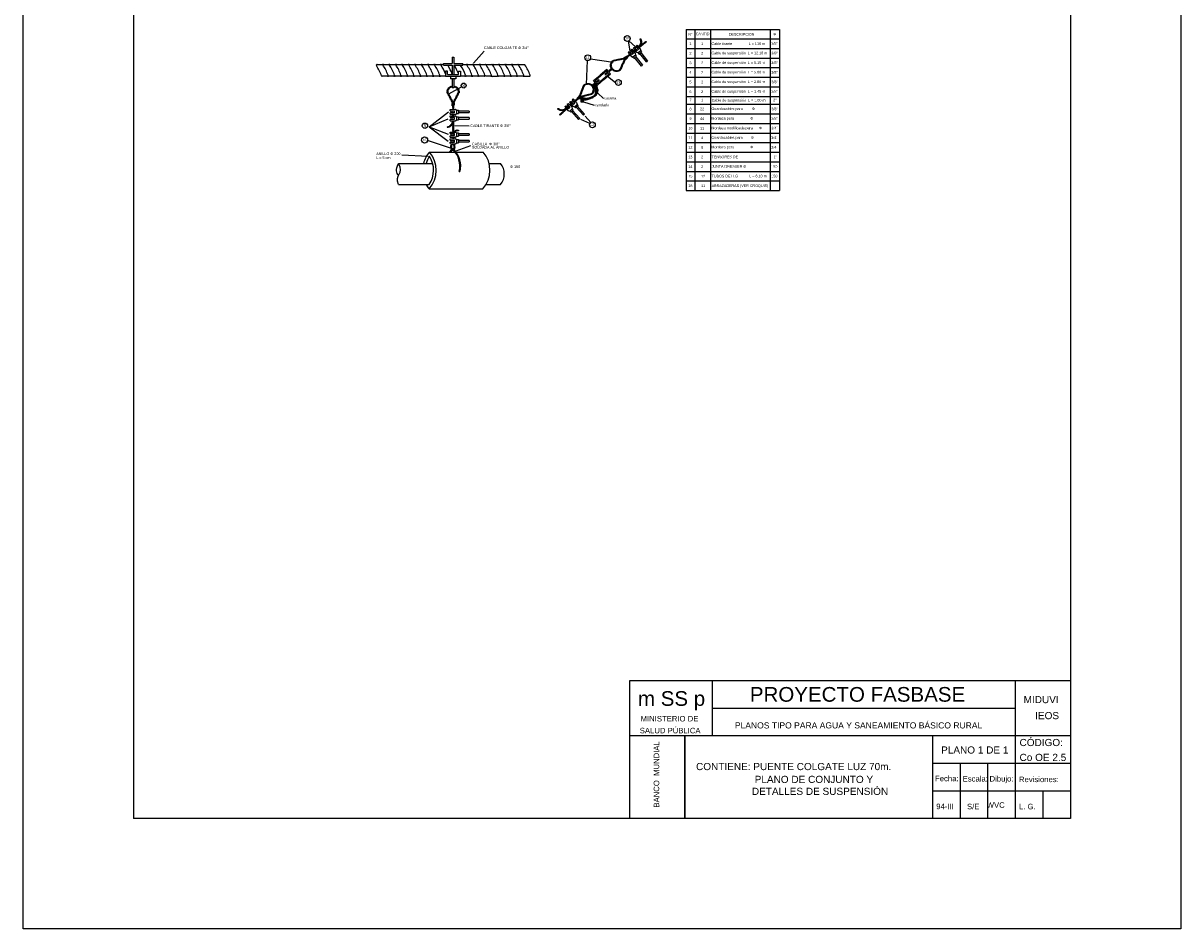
# Model space of a CAD drawing. Header units: metres. Extents: x 2644 to 4131, y 3282 to 4383.
# Tile 39 of 53: x 3071 to 3092, y 4353 to 4370. Entities that reach past the tile are written whole.
import ezdxf
from ezdxf.enums import TextEntityAlignment as Align

# ---------------------------------------------------------------- set-up
doc = ezdxf.new("R2010")
doc.units = ezdxf.units.M
doc.layers.add('Dibujo', color=7, linetype='Continuous')
doc.styles.add('Annotative', font='arial.ttf')
doc.styles.get("Standard").update_dxf_attribs({"font": 'arial.ttf'})

msp = doc.modelspace()

# ---------------------------------------------------------------- linework, layer by layer
for p, q in [((3083.035, 4369.583), (3084.732, 4369.583)), ((3083.035, 4369.583), (3083.035, 4366.659)), ((3083.195, 4369.583), (3083.195, 4366.659)), ((3083.48, 4369.583), (3083.48, 4366.659)), ((3084.563, 4369.583), (3084.563, 4366.659)), ((3084.732, 4369.583), (3084.732, 4366.659)), ((3082.02, 4369.193), (3081.993, 4369.371)), ((3081.996, 4369.373), (3082.117, 4369.266)), ((3082.133, 4369.263), (3082.113, 4369.247)), ((3082.147, 4369.296), (3082.128, 4369.281)), ((3082.128, 4369.281), (3082.173, 4369.221)), ((3082.133, 4369.263), (3082.169, 4369.218)), ((3082.147, 4369.296), (3082.205, 4369.227)), ((3083.035, 4369.411), (3084.732, 4369.411)), ((3078.795, 4369.076), (3078.795, 4368.961)), ((3078.795, 4369.076), (3078.823, 4369.076)), ((3078.823, 4369.076), (3078.823, 4368.961)), ((3079.18, 4368.972), (3079.371, 4369.189)), ((3081.3, 4369.05), (3081.715, 4368.99)), ((3082.004, 4369.182), (3081.985, 4369.166)), ((3081.985, 4369.166), (3082.04, 4369.095)), ((3082.004, 4369.182), (3082.053, 4369.125)), ((3082.04, 4369.189), (3082.02, 4369.172)), ((3082.056, 4369.127), (3082.02, 4369.172)), ((3082.054, 4369.222), (3082.035, 4369.206)), ((3082.035, 4369.206), (3082.08, 4369.146)), ((3082.04, 4369.189), (3082.076, 4369.143)), ((3082.04, 4369.095), (3082.072, 4369.081)), ((3082.08, 4369.146), (3082.053, 4369.125)), ((3082.054, 4369.222), (3082.112, 4369.153)), ((3082.119, 4369.118), (3082.072, 4369.081)), ((3082.072, 4369.081), (3082.088, 4369.061)), ((3082.097, 4369.256), (3082.078, 4369.241)), ((3082.078, 4369.241), (3082.133, 4369.169)), ((3082.088, 4369.061), (3082.135, 4369.098)), ((3082.097, 4369.256), (3082.146, 4369.199)), ((3082.224, 4368.918), (3082.101, 4369.071)), ((3082.112, 4369.153), (3082.119, 4369.118)), ((3082.149, 4369.202), (3082.113, 4369.247)), ((3082.119, 4369.118), (3082.135, 4369.098)), ((3082.122, 4369.087), (3082.244, 4368.935)), ((3082.133, 4369.169), (3082.165, 4369.155)), ((3082.173, 4369.221), (3082.146, 4369.199)), ((3082.212, 4369.193), (3082.165, 4369.155)), ((3082.165, 4369.155), (3082.181, 4369.135)), ((3082.181, 4369.135), (3082.228, 4369.173)), ((3082.317, 4368.993), (3082.194, 4369.146)), ((3082.205, 4369.227), (3082.212, 4369.193)), ((3082.212, 4369.193), (3082.228, 4369.173)), ((3082.214, 4369.162), (3082.337, 4369.009)), ((3083.035, 4369.237), (3084.732, 4369.237)), ((3083.035, 4369.063), (3084.732, 4369.063)), ((3078.633, 4368.961), (3078.795, 4368.961)), ((3078.633, 4368.931), (3078.633, 4368.961)), ((3078.633, 4368.931), (3078.795, 4368.931)), ((3078.795, 4368.931), (3078.795, 4368.767)), ((3078.823, 4368.961), (3078.984, 4368.961)), ((3078.823, 4368.931), (3078.823, 4368.767)), ((3078.823, 4368.931), (3078.984, 4368.931)), ((3078.984, 4368.931), (3078.984, 4368.961)), ((3081.228, 4368.582), (3081.245, 4369.017)), ((3081.625, 4368.82), (3081.686, 4368.872)), ((3081.686, 4368.872), (3081.635, 4368.828)), ((3081.635, 4368.809), (3081.695, 4368.861)), ((3081.691, 4368.857), (3081.644, 4368.817)), ((3082.224, 4368.918), (3082.244, 4368.935)), ((3082.317, 4368.993), (3082.337, 4369.009)), ((3083.035, 4368.889), (3084.732, 4368.889)), ((3078.709, 4368.822), (3078.674, 4368.822)), ((3078.674, 4368.822), (3078.674, 4368.728)), ((3078.944, 4368.728), (3078.674, 4368.728)), ((3078.709, 4368.767), (3078.709, 4368.822)), ((3078.709, 4368.767), (3078.909, 4368.767)), ((3078.76, 4368.728), (3078.76, 4368.684)), ((3078.858, 4368.684), (3078.76, 4368.684)), ((3078.795, 4368.767), (3078.823, 4368.767)), ((3078.795, 4368.684), (3078.795, 4368.52)), ((3078.823, 4368.684), (3078.823, 4368.52)), ((3078.858, 4368.728), (3078.858, 4368.684)), ((3078.909, 4368.767), (3078.909, 4368.822)), ((3078.909, 4368.822), (3078.944, 4368.822)), ((3078.944, 4368.822), (3078.944, 4368.728)), ((3081.402, 4368.631), (3081.45, 4368.672)), ((3081.412, 4368.619), (3081.46, 4368.66)), ((3081.45, 4368.672), (3081.46, 4368.66)), ((3081.611, 4368.808), (3081.563, 4368.767)), ((3081.563, 4368.767), (3081.573, 4368.756)), ((3081.621, 4368.797), (3081.573, 4368.756)), ((3081.754, 4368.614), (3081.609, 4368.726)), ((3083.035, 4368.715), (3084.732, 4368.715)), ((3078.731, 4368.412), (3078.963, 4368.541)), ((3078.823, 4368.52), (3078.795, 4368.52)), ((3081.388, 4368.619), (3081.327, 4368.567)), ((3081.327, 4368.567), (3081.379, 4368.611)), ((3081.398, 4368.608), (3081.337, 4368.556)), ((3081.341, 4368.56), (3081.388, 4368.6)), ((3081.535, 4368.328), (3081.432, 4368.424)), ((3083.035, 4368.54), (3084.732, 4368.54)), ((3080.881, 4368.224), (3080.9, 4368.241)), ((3080.881, 4368.224), (3080.929, 4368.166)), ((3080.9, 4368.241), (3080.961, 4368.175)), ((3080.922, 4368.261), (3080.941, 4368.277)), ((3080.922, 4368.261), (3080.981, 4368.192)), ((3080.941, 4368.277), (3080.993, 4368.223)), ((3080.957, 4368.269), (3080.977, 4368.287)), ((3080.957, 4368.269), (3080.996, 4368.226)), ((3080.97, 4368.304), (3080.988, 4368.32)), ((3080.97, 4368.304), (3081.018, 4368.246)), ((3081.015, 4368.244), (3080.977, 4368.287)), ((3080.988, 4368.32), (3081.05, 4368.254)), ((3080.993, 4368.223), (3081.018, 4368.246)), ((3081.014, 4368.18), (3081.059, 4368.22)), ((3081.05, 4368.254), (3081.059, 4368.22)), ((3081.059, 4368.22), (3081.076, 4368.201)), ((3081.13, 4368.261), (3081.13, 4368.303)), ((3081.13, 4368.29), (3081.167, 4368.29)), ((3081.167, 4368.261), (3081.13, 4368.261)), ((3081.167, 4368.303), (3081.167, 4368.261)), ((3081.371, 4368.202), (3081.179, 4368.265)), ((3083.035, 4368.366), (3084.732, 4368.366)), ((3083.035, 4368.225), (3084.732, 4368.225)), ((3078.372, 4367.816), (3078.728, 4368.086)), ((3078.758, 4368.132), (3078.848, 4368.134)), ((3078.758, 4368.107), (3078.758, 4368.132)), ((3078.758, 4368.107), (3078.833, 4368.105)), ((3078.758, 4368.068), (3078.833, 4368.071)), ((3078.758, 4368.043), (3078.758, 4368.068)), ((3078.758, 4368.043), (3078.848, 4368.041)), ((3078.758, 4368.013), (3078.848, 4368.015)), ((3078.758, 4367.988), (3078.758, 4368.013)), ((3078.833, 4368.101), (3078.775, 4368.101)), ((3078.775, 4368.075), (3078.775, 4368.101)), ((3078.775, 4368.075), (3078.833, 4368.075)), ((3078.833, 4368.071), (3078.833, 4368.105)), ((3078.848, 4368.134), (3078.879, 4368.118)), ((3078.848, 4368.041), (3078.879, 4368.058)), ((3078.848, 4368.015), (3078.879, 4367.999)), ((3078.879, 4368.058), (3078.879, 4368.118)), ((3078.879, 4368.118), (3078.905, 4368.118)), ((3078.879, 4368.058), (3078.905, 4368.058)), ((3078.905, 4368.118), (3078.905, 4368.058)), ((3079.1, 4368.101), (3078.905, 4368.101)), ((3078.905, 4368.075), (3079.1, 4368.075)), ((3079.1, 4368.101), (3079.1, 4368.075)), ((3080.833, 4368.181), (3080.852, 4368.198)), ((3080.833, 4368.181), (3080.892, 4368.113)), ((3080.852, 4368.198), (3080.904, 4368.144)), ((3080.869, 4368.19), (3080.888, 4368.207)), ((3080.869, 4368.19), (3080.907, 4368.147)), ((3080.927, 4368.164), (3080.888, 4368.207)), ((3080.892, 4368.113), (3080.925, 4368.101)), ((3080.904, 4368.144), (3080.929, 4368.166)), ((3080.925, 4368.101), (3080.97, 4368.141)), ((3080.925, 4368.101), (3080.942, 4368.081)), ((3080.987, 4368.122), (3080.942, 4368.081)), ((3080.955, 4368.093), (3081.086, 4367.947)), ((3080.961, 4368.175), (3080.97, 4368.141)), ((3080.97, 4368.141), (3080.987, 4368.122)), ((3081.106, 4367.965), (3080.975, 4368.11)), ((3080.981, 4368.192), (3081.014, 4368.18)), ((3081.014, 4368.18), (3081.031, 4368.161)), ((3081.076, 4368.201), (3081.031, 4368.161)), ((3081.044, 4368.173), (3081.175, 4368.027)), ((3081.194, 4368.044), (3081.063, 4368.19)), ((3081.194, 4368.044), (3081.175, 4368.027)), ((3081.205, 4368.007), (3081.306, 4367.894)), ((3083.035, 4368.051), (3084.732, 4368.051)), ((3078.372, 4367.816), (3078.721, 4367.961)), ((3078.372, 4367.816), (3078.722, 4367.557)), ((3078.372, 4367.816), (3078.719, 4367.684)), ((3078.758, 4367.988), (3078.833, 4367.986)), ((3078.758, 4367.949), (3078.833, 4367.952)), ((3078.758, 4367.924), (3078.758, 4367.949)), ((3078.758, 4367.924), (3078.848, 4367.922)), ((3078.833, 4367.982), (3078.775, 4367.982)), ((3078.775, 4367.956), (3078.775, 4367.982)), ((3078.775, 4367.956), (3078.833, 4367.956)), ((3078.833, 4367.952), (3078.833, 4367.986)), ((3079.101, 4367.83), (3078.839, 4367.833)), ((3078.848, 4367.922), (3078.879, 4367.939)), ((3078.879, 4367.939), (3078.879, 4367.999)), ((3078.879, 4367.999), (3078.905, 4367.999)), ((3078.879, 4367.939), (3078.905, 4367.939)), ((3078.905, 4367.999), (3078.905, 4367.939)), ((3079.1, 4367.982), (3078.905, 4367.982)), ((3078.905, 4367.956), (3079.1, 4367.956)), ((3079.1, 4367.982), (3079.1, 4367.956)), ((3081.106, 4367.965), (3081.086, 4367.947)), ((3081.291, 4367.878), (3081.128, 4367.945)), ((3083.035, 4367.877), (3084.732, 4367.877)), ((3078.758, 4367.718), (3078.848, 4367.72)), ((3078.758, 4367.694), (3078.758, 4367.718)), ((3078.758, 4367.694), (3078.833, 4367.691)), ((3078.758, 4367.654), (3078.833, 4367.657)), ((3078.758, 4367.63), (3078.758, 4367.654)), ((3078.758, 4367.63), (3078.848, 4367.628)), ((3078.758, 4367.599), (3078.848, 4367.601)), ((3078.758, 4367.574), (3078.758, 4367.599)), ((3078.833, 4367.687), (3078.775, 4367.687)), ((3078.775, 4367.661), (3078.775, 4367.687)), ((3078.775, 4367.661), (3078.833, 4367.661)), ((3078.833, 4367.657), (3078.833, 4367.691)), ((3078.848, 4367.72), (3078.879, 4367.704)), ((3078.848, 4367.628), (3078.879, 4367.644)), ((3078.848, 4367.601), (3078.879, 4367.585)), ((3078.879, 4367.644), (3078.879, 4367.704)), ((3078.879, 4367.704), (3078.905, 4367.704)), ((3078.879, 4367.644), (3078.905, 4367.644)), ((3078.879, 4367.525), (3078.879, 4367.585)), ((3078.879, 4367.585), (3078.905, 4367.585)), ((3078.905, 4367.704), (3078.905, 4367.644)), ((3079.1, 4367.687), (3078.905, 4367.687)), ((3078.905, 4367.661), (3079.1, 4367.661)), ((3078.905, 4367.585), (3078.905, 4367.525)), ((3079.1, 4367.687), (3079.1, 4367.661)), ((3083.035, 4367.703), (3084.732, 4367.703)), ((3078.759, 4367.426), (3078.347, 4367.57)), ((3078.758, 4367.574), (3078.833, 4367.572)), ((3078.758, 4367.535), (3078.833, 4367.538)), ((3078.758, 4367.511), (3078.758, 4367.535)), ((3078.758, 4367.511), (3078.848, 4367.508)), ((3078.833, 4367.568), (3078.775, 4367.568)), ((3078.775, 4367.542), (3078.775, 4367.568)), ((3078.775, 4367.542), (3078.833, 4367.542)), ((3078.833, 4367.538), (3078.833, 4367.572)), ((3078.848, 4367.508), (3078.879, 4367.525)), ((3078.862, 4367.379), (3079.13, 4367.474)), ((3078.879, 4367.525), (3078.905, 4367.525)), ((3079.1, 4367.568), (3078.905, 4367.568)), ((3078.905, 4367.542), (3079.1, 4367.542)), ((3079.1, 4367.568), (3079.1, 4367.542)), ((3083.035, 4367.529), (3084.732, 4367.529)), ((3077.878, 4367.306), (3078.356, 4367.283)), ((3078.38, 4367.357), (3079.355, 4367.357)), ((3083.035, 4367.355), (3084.732, 4367.355)), ((3083.035, 4367.355), (3084.732, 4367.355)), ((3083.035, 4367.181), (3084.732, 4367.181)), ((3083.035, 4367.181), (3084.732, 4367.181)), ((3077.818, 4367.15), (3078.438, 4367.15)), ((3078.919, 4367.004), (3078.934, 4367.004)), ((3079.462, 4367.15), (3079.671, 4367.15)), ((3083.035, 4367.007), (3084.732, 4367.007)), ((3083.035, 4367.007), (3084.732, 4367.007)), ((3077.818, 4366.767), (3078.375, 4366.767)), ((3079.406, 4366.767), (3079.671, 4366.767)), ((3083.035, 4366.833), (3084.732, 4366.833)), ((3083.035, 4366.833), (3084.732, 4366.833)), ((3078.374, 4366.689), (3079.349, 4366.689)), ((3083.035, 4366.659), (3084.732, 4366.659)), ((3083.035, 4366.659), (3084.732, 4366.659))]:
    msp.add_line(p, q)
for points in [[(3077.429, 4368.946), (3077.523, 4368.946)], [(3077.547, 4368.948), (3077.641, 4368.948)], [(3077.663, 4368.946), (3077.757, 4368.946)], [(3077.78, 4368.946), (3077.874, 4368.946)], [(3077.898, 4368.946), (3077.992, 4368.946)], [(3078.015, 4368.945), (3078.109, 4368.945)], [(3078.133, 4368.948), (3078.227, 4368.948)], [(3078.249, 4368.946), (3078.343, 4368.946)], [(3078.366, 4368.946), (3078.46, 4368.946)], [(3078.483, 4368.946), (3078.577, 4368.946)], [(3078.6, 4368.945), (3078.633, 4368.945)], [(3078.984, 4368.946), (3079.046, 4368.946)], [(3079.069, 4368.946), (3079.163, 4368.946)], [(3079.186, 4368.945), (3079.28, 4368.945)], [(3079.303, 4368.945), (3079.397, 4368.945)], [(3079.42, 4368.944), (3079.514, 4368.944)], [(3079.538, 4368.947), (3079.632, 4368.947)], [(3079.655, 4368.945), (3079.749, 4368.945)], [(3079.772, 4368.945), (3079.866, 4368.945)], [(3079.889, 4368.945), (3079.983, 4368.945)], [(3080.006, 4368.944), (3080.1, 4368.944)], [(3081.625, 4368.82), (3081.595, 4368.856), (3081.477, 4368.755)], [(3077.617, 4368.733), (3077.523, 4368.733)], [(3077.736, 4368.735), (3077.642, 4368.735)], [(3077.852, 4368.733), (3077.758, 4368.733)], [(3077.969, 4368.733), (3077.875, 4368.733)], [(3078.086, 4368.733), (3077.992, 4368.733)], [(3078.203, 4368.732), (3078.109, 4368.732)], [(3078.321, 4368.735), (3078.227, 4368.735)], [(3078.438, 4368.733), (3078.344, 4368.733)], [(3078.555, 4368.733), (3078.461, 4368.733)], [(3078.672, 4368.733), (3078.578, 4368.733)], [(3079.024, 4368.733), (3078.944, 4368.733)], [(3079.141, 4368.733), (3079.047, 4368.733)], [(3079.258, 4368.733), (3079.164, 4368.733)], [(3079.375, 4368.732), (3079.281, 4368.732)], [(3079.492, 4368.732), (3079.398, 4368.732)], [(3079.609, 4368.731), (3079.515, 4368.731)], [(3079.727, 4368.734), (3079.633, 4368.734)], [(3079.844, 4368.732), (3079.75, 4368.732)], [(3079.961, 4368.732), (3079.867, 4368.732)], [(3080.078, 4368.732), (3079.984, 4368.732)], [(3080.195, 4368.731), (3080.101, 4368.731)], [(3081.388, 4368.619), (3081.358, 4368.655), (3081.477, 4368.755)], [(3081.402, 4368.631), (3081.384, 4368.652), (3081.488, 4368.741)], [(3081.546, 4368.673), (3081.428, 4368.572), (3081.398, 4368.608)], [(3081.534, 4368.687), (3081.43, 4368.598), (3081.412, 4368.619)], [(3081.611, 4368.808), (3081.593, 4368.83), (3081.488, 4368.741)], [(3081.534, 4368.687), (3081.639, 4368.776), (3081.621, 4368.797)], [(3081.546, 4368.673), (3081.665, 4368.774), (3081.635, 4368.809)]]:
    msp.add_lwpolyline(points)
for centre, radius in [((3081.969, 4369.417), 0.0526), ((3082.198, 4369.271), 0.00851), ((3082.208, 4369.404), 0.00851), ((3082.209, 4369.306), 0.00851), ((3082.212, 4369.282), 0.00851), ((3082.214, 4369.388), 0.00851), ((3082.215, 4369.322), 0.00851), ((3082.219, 4369.338), 0.00851), ((3082.22, 4369.372), 0.00851), ((3082.22, 4369.355), 0.00851), ((3082.225, 4369.293), 0.00851), ((3082.238, 4369.303), 0.00851), ((3082.251, 4369.314), 0.00851), ((3082.265, 4369.325), 0.00851), ((3082.278, 4369.335), 0.00851), ((3082.291, 4369.346), 0.00851), ((3082.305, 4369.357), 0.00851), ((3081.251, 4369.069), 0.0526), ((3081.866, 4369.044), 0.00851), ((3081.882, 4369.048), 0.00851), ((3081.899, 4369.051), 0.00851), ((3081.913, 4369.06), 0.00851), ((3081.927, 4369.07), 0.00851), ((3081.942, 4369.079), 0.00851), ((3081.943, 4369.051), 0.00851), ((3081.955, 4369.063), 0.00851), ((3081.956, 4369.089), 0.00851), ((3081.967, 4369.074), 0.00851), ((3081.973, 4369.09), 0.00851), ((3081.986, 4369.101), 0.00851), ((3081.999, 4369.112), 0.00851), ((3081.67, 4368.929), 0.00851), ((3081.671, 4368.946), 0.00851), ((3081.671, 4368.912), 0.00851), ((3081.675, 4368.962), 0.00851), ((3081.676, 4368.895), 0.00851), ((3081.681, 4368.978), 0.00851), ((3081.683, 4368.88), 0.00851), ((3081.69, 4368.992), 0.00851), ((3081.692, 4368.866), 0.00851), ((3081.692, 4368.866), 0.00851), ((3081.701, 4369.005), 0.00851), ((3081.704, 4368.853), 0.00851), ((3081.716, 4369.014), 0.00851), ((3081.718, 4368.843), 0.00851), ((3081.732, 4369.018), 0.00851), ((3081.733, 4368.835), 0.00851), ((3081.749, 4369.021), 0.00851), ((3081.766, 4369.024), 0.00851), ((3081.782, 4369.028), 0.00851), ((3081.799, 4369.031), 0.00851), ((3081.816, 4369.034), 0.00851), ((3081.816, 4368.836), 0.00851), ((3081.831, 4368.844), 0.00851), ((3081.832, 4369.038), 0.00851), ((3081.842, 4368.856), 0.00851), ((3081.849, 4369.041), 0.00851), ((3081.849, 4368.872), 0.00851), ((3081.856, 4368.887), 0.00851), ((3081.863, 4368.903), 0.00851), ((3081.87, 4368.918), 0.00851), ((3081.877, 4368.934), 0.00851), ((3081.884, 4368.949), 0.00851), ((3081.891, 4368.965), 0.00851), ((3081.898, 4368.981), 0.00851), ((3081.904, 4368.996), 0.00851), ((3081.911, 4369.012), 0.00851), ((3081.918, 4369.027), 0.00851), ((3081.93, 4369.039), 0.00851), ((3081.749, 4368.83), 0.00851), ((3081.807, 4368.619), 0.0526), ((3081.766, 4368.827), 0.00851), ((3081.783, 4368.827), 0.00851), ((3081.8, 4368.83), 0.00851), ((3078.706, 4368.455), 0.00851), ((3078.708, 4368.438), 0.00851), ((3078.709, 4368.471), 0.00851), ((3078.714, 4368.487), 0.00851), ((3078.716, 4368.423), 0.00851), ((3078.723, 4368.502), 0.00851), ((3078.733, 4368.516), 0.00851), ((3078.746, 4368.527), 0.00851), ((3078.76, 4368.536), 0.00851), ((3078.776, 4368.543), 0.00851), ((3078.843, 4368.543), 0.00851), ((3078.858, 4368.536), 0.00851), ((3078.872, 4368.527), 0.00851), ((3078.885, 4368.516), 0.00851), ((3078.895, 4368.502), 0.00851), ((3078.903, 4368.423), 0.00851), ((3078.904, 4368.487), 0.00851), ((3078.909, 4368.471), 0.00851), ((3078.91, 4368.438), 0.00851), ((3078.912, 4368.455), 0.00851), ((3079.001, 4368.564), 0.0446), ((3081.128, 4368.418), 0.00851), ((3081.134, 4368.434), 0.00851), ((3081.14, 4368.45), 0.00851), ((3081.146, 4368.466), 0.00851), ((3081.152, 4368.482), 0.00851), ((3081.158, 4368.498), 0.00851), ((3081.164, 4368.513), 0.00851), ((3081.17, 4368.529), 0.00851), ((3081.176, 4368.545), 0.00851), ((3081.182, 4368.561), 0.00851), ((3081.193, 4368.574), 0.00851), ((3081.208, 4368.583), 0.00851), ((3081.224, 4368.589), 0.00851), ((3081.24, 4368.593), 0.00851), ((3081.257, 4368.594), 0.00851), ((3081.274, 4368.593), 0.00851), ((3081.29, 4368.588), 0.00851), ((3081.306, 4368.581), 0.00851), ((3081.32, 4368.572), 0.00851), ((3081.331, 4368.42), 0.00851), ((3081.332, 4368.56), 0.00851), ((3081.332, 4368.56), 0.00851), ((3081.342, 4368.434), 0.00851), ((3081.343, 4368.547), 0.00851), ((3081.35, 4368.449), 0.00851), ((3081.351, 4368.531), 0.00851), ((3081.356, 4368.515), 0.00851), ((3081.356, 4368.465), 0.00851), ((3081.359, 4368.498), 0.00851), ((3081.358, 4368.481), 0.00851), ((3081.378, 4368.567), 0.00851), ((3081.382, 4368.55), 0.00851), ((3081.386, 4368.533), 0.00851), ((3081.39, 4368.517), 0.00851), ((3081.393, 4368.5), 0.00851), ((3081.397, 4368.484), 0.00851), ((3081.397, 4368.416), 0.00851), ((3081.399, 4368.433), 0.00851), ((3081.4, 4368.45), 0.00851), ((3081.401, 4368.467), 0.00851), ((3081.405, 4368.586), 0.00851), ((3081.408, 4368.57), 0.00851), ((3081.412, 4368.553), 0.00851), ((3081.415, 4368.421), 0.00851), ((3081.416, 4368.536), 0.00851), ((3081.419, 4368.52), 0.00851), ((3081.423, 4368.503), 0.00851), ((3081.424, 4368.436), 0.00851), ((3081.425, 4368.453), 0.00851), ((3081.426, 4368.47), 0.00851), ((3081.427, 4368.487), 0.00851), ((3078.723, 4368.407), 0.00851), ((3078.731, 4368.392), 0.00851), ((3078.739, 4368.377), 0.00851), ((3078.747, 4368.362), 0.00851), ((3078.755, 4368.347), 0.00851), ((3078.763, 4368.332), 0.00851), ((3078.77, 4368.317), 0.00851), ((3078.778, 4368.302), 0.00851), ((3078.786, 4368.287), 0.00851), ((3078.794, 4368.272), 0.00851), ((3078.795, 4368.255), 0.00851), ((3078.797, 4368.238), 0.00851), ((3078.798, 4368.221), 0.00851), ((3078.8, 4368.204), 0.00851), ((3078.818, 4368.204), 0.00851), ((3078.82, 4368.221), 0.00851), ((3078.821, 4368.238), 0.00851), ((3078.823, 4368.255), 0.00851), ((3078.824, 4368.272), 0.00851), ((3078.832, 4368.287), 0.00851), ((3078.84, 4368.302), 0.00851), ((3078.848, 4368.317), 0.00851), ((3078.856, 4368.332), 0.00851), ((3078.863, 4368.347), 0.00851), ((3078.871, 4368.362), 0.00851), ((3078.879, 4368.377), 0.00851), ((3078.887, 4368.392), 0.00851), ((3078.895, 4368.407), 0.00851), ((3081.04, 4368.297), 0.00851), ((3081.052, 4368.309), 0.00851), ((3081.065, 4368.32), 0.00851), ((3081.07, 4368.336), 0.00851), ((3081.081, 4368.349), 0.00851), ((3081.082, 4368.323), 0.00851), ((3081.093, 4368.361), 0.00851), ((3081.095, 4368.333), 0.00851), ((3081.104, 4368.374), 0.00851), ((3081.109, 4368.343), 0.00851), ((3081.116, 4368.386), 0.00851), ((3081.118, 4368.329), 0.00851), ((3081.122, 4368.402), 0.00851), ((3081.123, 4368.353), 0.00851), ((3081.133, 4368.321), 0.00851), ((3081.136, 4368.364), 0.00851), ((3081.144, 4368.349), 0.00851), ((3081.149, 4368.313), 0.00851), ((3081.153, 4368.368), 0.00851), ((3081.16, 4368.341), 0.00851), ((3081.165, 4368.31), 0.00851), ((3081.169, 4368.372), 0.00851), ((3081.175, 4368.333), 0.00851), ((3081.182, 4368.307), 0.00851), ((3081.186, 4368.376), 0.00851), ((3081.191, 4368.33), 0.00851), ((3081.199, 4368.305), 0.00851), ((3081.202, 4368.381), 0.00851), ((3081.208, 4368.327), 0.00851), ((3081.216, 4368.307), 0.00851), ((3081.219, 4368.385), 0.00851), ((3081.225, 4368.324), 0.00851), ((3081.232, 4368.311), 0.00851), ((3081.235, 4368.389), 0.00851), ((3081.242, 4368.327), 0.00851), ((3081.249, 4368.316), 0.00851), ((3081.252, 4368.393), 0.00851), ((3081.258, 4368.331), 0.00851), ((3081.265, 4368.32), 0.00851), ((3081.268, 4368.398), 0.00851), ((3081.275, 4368.335), 0.00851), ((3081.281, 4368.326), 0.00851), ((3081.285, 4368.402), 0.00851), ((3081.291, 4368.34), 0.00851), ((3081.297, 4368.332), 0.00851), ((3081.301, 4368.406), 0.00851), ((3081.307, 4368.346), 0.00851), ((3081.313, 4368.338), 0.00851), ((3081.318, 4368.41), 0.00851), ((3081.323, 4368.351), 0.00851), ((3081.329, 4368.343), 0.00851), ((3081.339, 4368.357), 0.00851), ((3081.343, 4368.353), 0.00851), ((3081.355, 4368.363), 0.00851), ((3081.357, 4368.363), 0.00851), ((3081.369, 4368.373), 0.00851), ((3081.371, 4368.372), 0.00851), ((3081.38, 4368.387), 0.00851), ((3081.383, 4368.382), 0.00851), ((3081.389, 4368.401), 0.00851), ((3081.397, 4368.392), 0.00851), ((3081.406, 4368.407), 0.00851), ((3078.809, 4368.189), 0.00851), ((3078.809, 4368.172), 0.00851), ((3078.809, 4368.155), 0.00851), ((3080.717, 4368.139), 0.00851), ((3080.732, 4368.13), 0.00851), ((3080.747, 4368.122), 0.00851), ((3080.749, 4368.036), 0.00851), ((3080.761, 4368.047), 0.00851), ((3080.764, 4368.119), 0.00851), ((3080.774, 4368.059), 0.00851), ((3080.781, 4368.117), 0.00851), ((3080.787, 4368.07), 0.00851), ((3080.798, 4368.118), 0.00851), ((3080.799, 4368.081), 0.00851), ((3080.812, 4368.093), 0.00851), ((3080.814, 4368.122), 0.00851), ((3080.825, 4368.104), 0.00851), ((3080.837, 4368.115), 0.00851), ((3080.85, 4368.127), 0.00851), ((3078.298, 4367.835), 0.0489), ((3078.712, 4367.81), 0.00851), ((3078.728, 4367.815), 0.00851), ((3078.744, 4367.82), 0.00851), ((3078.757, 4367.831), 0.00851), ((3078.77, 4367.842), 0.00851), ((3078.78, 4367.856), 0.00851), ((3078.789, 4367.871), 0.00851), ((3078.809, 4367.9), 0.00851), ((3078.809, 4367.883), 0.00851), ((3078.809, 4367.866), 0.00851), ((3078.809, 4367.849), 0.00851), ((3078.809, 4367.832), 0.00851), ((3078.809, 4367.815), 0.00851), ((3078.809, 4367.798), 0.00851), ((3081.336, 4367.851), 0.0526), ((3078.292, 4367.576), 0.0553), ((3078.809, 4367.781), 0.00851), ((3078.809, 4367.764), 0.00851), ((3078.809, 4367.747), 0.00851), ((3078.809, 4367.73), 0.00851), ((3078.809, 4367.611), 0.00851), ((3078.838, 4367.73), 0.00851), ((3078.852, 4367.739), 0.00851), ((3078.867, 4367.747), 0.00851), ((3078.884, 4367.751), 0.00851), ((3078.9, 4367.748), 0.00851), ((3078.774, 4367.438), 0.00851), ((3078.774, 4367.455), 0.00851), ((3078.776, 4367.472), 0.00851), ((3078.778, 4367.422), 0.00851), ((3078.783, 4367.488), 0.00851), ((3078.795, 4367.5), 0.00851), ((3078.816, 4367.406), 0.00851), ((3078.822, 4367.497), 0.00851), ((3078.829, 4367.417), 0.00851), ((3078.831, 4367.483), 0.00851), ((3078.835, 4367.433), 0.00851), ((3078.836, 4367.467), 0.00851), ((3078.836, 4367.45), 0.00851)]:
    msp.add_circle(centre, radius)
for centre, radius, start, end in [((3082.185, 4369.261), 0.00851, 265.1452, 174.9641), ((3082.193, 4369.276), 0.00851, 26.2782, 254.9797), ((3082.201, 4369.291), 0.00851, 355.0767, 286.1813), ((3082.013, 4369.122), 0.00851, 92.5984, 342.2184), ((3082.039, 4369.144), 0.00851, 107.4541, 139.8661), ((3082.039, 4369.144), 0.00851, 301.4406, 330.009), ((3082.066, 4369.165), 0.00851, 125.3766, 164.7715), ((3082.066, 4369.165), 0.00851, 272.6916, 308.2428), ((3082.092, 4369.186), 0.00851, 265.1452, 174.9641), ((3082.105, 4369.197), 0.00851, 92.5984, 342.2184), ((3082.132, 4369.218), 0.00851, 107.4541, 139.8661), ((3082.132, 4369.218), 0.00851, 301.4406, 330.009), ((3082.159, 4369.239), 0.00851, 125.3766, 164.7715), ((3082.159, 4369.239), 0.00851, 272.6916, 308.2428), ((3077.429, 4368.933), 0.0131, 90, 206.8803), ((3076.703, 4368.447), 0.86, 19.8823, 33.8782), ((3077.523, 4368.933), 0.0131, 26.8803, 90), ((3077.547, 4368.935), 0.0131, 90, 163.79), ((3076.82, 4368.459), 0.86, 19.8823, 33.8782), ((3077.641, 4368.935), 0.0131, 26.8803, 90), ((3077.663, 4368.933), 0.0131, 90, 145.1005), ((3076.938, 4368.461), 0.86, 19.8823, 33.8782), ((3077.757, 4368.933), 0.0131, 26.8803, 90), ((3077.78, 4368.933), 0.0131, 90, 152.2806), ((3077.055, 4368.46), 0.86, 19.8823, 33.8782), ((3077.874, 4368.933), 0.0131, 26.8803, 90), ((3077.898, 4368.933), 0.0131, 90, 152.1168), ((3077.172, 4368.46), 0.86, 19.8823, 33.8782), ((3077.992, 4368.933), 0.0131, 26.8803, 90), ((3078.015, 4368.932), 0.0131, 90, 150.6814), ((3077.289, 4368.459), 0.86, 19.8823, 33.8782), ((3078.109, 4368.932), 0.0131, 26.8803, 90), ((3078.133, 4368.935), 0.0131, 90, 163.79), ((3077.406, 4368.459), 0.86, 19.8823, 33.8782), ((3078.227, 4368.935), 0.0131, 26.8803, 90), ((3078.249, 4368.933), 0.0131, 90, 145.1005), ((3077.524, 4368.461), 0.86, 19.8823, 33.8782), ((3078.343, 4368.933), 0.0131, 26.8803, 90), ((3078.366, 4368.933), 0.0131, 90, 152.2806), ((3077.641, 4368.46), 0.86, 19.8823, 33.8782), ((3078.46, 4368.933), 0.0131, 26.8803, 90), ((3078.483, 4368.933), 0.0131, 90, 152.1168), ((3077.758, 4368.459), 0.86, 19.8823, 33.8782), ((3078.577, 4368.933), 0.0131, 26.8803, 90), ((3078.6, 4368.932), 0.0131, 90, 150.6814), ((3077.875, 4368.459), 0.86, 21.7569, 33.8782), ((3077.992, 4368.459), 0.86, 21.034, 33.2905), ((3078.11, 4368.461), 0.86, 21.8039, 33.1108), ((3078.226, 4368.459), 0.86, 19.8823, 33.2354), ((3079.046, 4368.933), 0.0131, 26.8803, 90), ((3079.069, 4368.933), 0.0131, 90, 152.1168), ((3078.343, 4368.459), 0.86, 19.8823, 33.8782), ((3079.163, 4368.933), 0.0131, 26.8803, 90), ((3079.186, 4368.932), 0.0131, 90, 150.6814), ((3078.461, 4368.459), 0.86, 19.8823, 33.8782), ((3079.28, 4368.932), 0.0131, 26.8803, 90), ((3079.303, 4368.932), 0.0131, 90, 152.1168), ((3078.578, 4368.459), 0.86, 19.8823, 33.8782), ((3079.397, 4368.932), 0.0131, 26.8803, 90), ((3079.42, 4368.931), 0.0131, 90, 150.6814), ((3078.695, 4368.458), 0.86, 19.8823, 33.8782), ((3079.514, 4368.931), 0.0131, 26.8803, 90), ((3079.538, 4368.934), 0.0131, 90, 163.79), ((3078.812, 4368.458), 0.86, 19.8823, 33.8782), ((3079.632, 4368.934), 0.0131, 26.8803, 90), ((3079.655, 4368.932), 0.0131, 90, 145.1005), ((3078.93, 4368.46), 0.86, 19.8823, 33.8782), ((3079.749, 4368.932), 0.0131, 26.8803, 90), ((3079.772, 4368.932), 0.0131, 90, 152.2806), ((3079.046, 4368.459), 0.86, 19.8823, 33.8782), ((3079.866, 4368.932), 0.0131, 26.8803, 90), ((3079.889, 4368.932), 0.0131, 90, 152.1168), ((3079.163, 4368.458), 0.86, 19.8823, 33.8782), ((3079.983, 4368.932), 0.0131, 26.8803, 90), ((3080.006, 4368.931), 0.0131, 90, 150.6814), ((3079.281, 4368.458), 0.86, 19.8823, 33.8782), ((3080.1, 4368.931), 0.0131, 26.8803, 90), ((3079.398, 4368.458), 0.86, 19.8823, 33.8782), ((3077.523, 4368.746), 0.0131, 206.8803, 270), ((3077.617, 4368.746), 0.0131, 270, 26.8803), ((3077.642, 4368.748), 0.0131, 206.8803, 270), ((3077.736, 4368.748), 0.0131, 270, 26.8803), ((3077.758, 4368.746), 0.0131, 206.8803, 270), ((3077.852, 4368.746), 0.0131, 270, 26.8803), ((3077.875, 4368.746), 0.0131, 206.8803, 270), ((3077.969, 4368.746), 0.0131, 270, 26.8803), ((3077.992, 4368.746), 0.0131, 206.8803, 270), ((3078.086, 4368.746), 0.0131, 270, 26.8803), ((3078.109, 4368.745), 0.0131, 206.8803, 270), ((3078.203, 4368.745), 0.0131, 270, 26.8803), ((3078.227, 4368.748), 0.0131, 206.8803, 270), ((3078.321, 4368.748), 0.0131, 270, 26.8803), ((3078.344, 4368.746), 0.0131, 206.8803, 270), ((3078.438, 4368.746), 0.0131, 270, 26.8803), ((3078.461, 4368.746), 0.0131, 206.8803, 270), ((3078.555, 4368.746), 0.0131, 270, 26.8803), ((3078.578, 4368.746), 0.0131, 206.8803, 270), ((3079.024, 4368.746), 0.0131, 270, 26.8803), ((3079.047, 4368.746), 0.0131, 206.8803, 270), ((3079.141, 4368.746), 0.0131, 270, 26.8803), ((3079.164, 4368.746), 0.0131, 206.8803, 270), ((3079.258, 4368.746), 0.0131, 270, 26.8803), ((3079.281, 4368.745), 0.0131, 206.8803, 270), ((3079.375, 4368.745), 0.0131, 270, 26.8803), ((3079.492, 4368.745), 0.0131, 270, 26.8803), ((3079.515, 4368.744), 0.0131, 206.8803, 270), ((3079.609, 4368.744), 0.0131, 270, 26.8803), ((3079.633, 4368.747), 0.0131, 206.8803, 270), ((3079.727, 4368.747), 0.0131, 270, 26.8803), ((3079.75, 4368.745), 0.0131, 206.8803, 270), ((3079.844, 4368.745), 0.0131, 270, 26.8803), ((3079.867, 4368.745), 0.0131, 206.8803, 270), ((3079.961, 4368.745), 0.0131, 270, 26.8803), ((3079.984, 4368.745), 0.0131, 206.8803, 270), ((3080.078, 4368.745), 0.0131, 270, 26.8803), ((3080.101, 4368.744), 0.0131, 206.8803, 270), ((3080.195, 4368.744), 0.0131, 270, 26.8803), ((3078.792, 4368.547), 0.00851, 72.5755, 287.4245), ((3078.826, 4368.547), 0.00851, 245.5615, 114.4385), ((3081.375, 4368.583), 0.00851, 176.5789, 316.5629), ((3081.401, 4368.603), 0.00851, 176.5789, 316.5629), ((3080.939, 4368.206), 0.00851, 278.4355, 168.0555), ((3080.951, 4368.218), 0.00851, 85.6898, 355.5087), ((3080.976, 4368.24), 0.00851, 95.8825, 135.2773), ((3080.976, 4368.24), 0.00851, 312.4111, 347.9623), ((3081.002, 4368.263), 0.00851, 120.7878, 153.1998), ((3081.002, 4368.263), 0.00851, 290.6449, 319.2133), ((3081.027, 4368.286), 0.00851, 278.4355, 168.0555), ((3081.149, 4368.303), 0.0185, 0, 180), ((3078.809, 4368.138), 0.00851, 326.5132, 216.1331), ((3078.809, 4368.104), 0.00851, 168.8654, 201.2774), ((3078.809, 4368.07), 0.00851, 143.9601, 183.3549), ((3078.809, 4368.036), 0.00851, 133.7674, 43.5864), ((3078.809, 4368.019), 0.00851, 326.5132, 216.1331), ((3078.809, 4368.07), 0.00851, 0.4887, 36.0399), ((3078.809, 4368.104), 0.00851, 338.7226, 7.291), ((3080.83, 4368.128), 0.00851, 334.4726, 265.5772), ((3080.846, 4368.133), 0.00851, 5.6742, 234.3757), ((3080.863, 4368.138), 0.00851, 85.6898, 355.5087), ((3080.888, 4368.161), 0.00851, 95.8825, 135.2773), ((3080.888, 4368.161), 0.00851, 312.4111, 347.9623), ((3080.913, 4368.184), 0.00851, 120.7878, 153.1998), ((3080.913, 4368.184), 0.00851, 290.6449, 319.2133), ((3078.795, 4367.886), 0.00851, 22.5503, 313.6548), ((3078.802, 4367.902), 0.00851, 53.7518, 282.4533), ((3078.809, 4367.985), 0.00851, 168.8654, 201.2774), ((3078.809, 4367.951), 0.00851, 143.9601, 183.3549), ((3078.809, 4367.917), 0.00851, 133.7674, 43.5864), ((3078.809, 4367.951), 0.00851, 0.4887, 36.0399), ((3078.809, 4367.985), 0.00851, 338.7226, 7.291), ((3078.809, 4367.662), 0.00851, 184.0364, 225.03), ((3078.809, 4367.662), 0.00851, 184.0364, 225.03), ((3078.809, 4367.628), 0.00851, 175.9586, 1.3951), ((3078.809, 4367.696), 0.00851, 207.9636, 328.1927), ((3078.809, 4367.713), 0.00851, 51.6812, 130.9651), ((3078.809, 4367.594), 0.00851, 51.6812, 130.9651), ((3078.809, 4367.679), 0.00851, 78.063, 101.937), ((3078.809, 4367.662), 0.00851, 318.8136, 355.9636), ((3078.809, 4367.662), 0.00851, 318.8136, 355.9636), ((3078.825, 4367.718), 0.00851, 12.597, 170.0493), ((3078.786, 4367.407), 0.00851, 49.5926, 218.1059), ((3078.801, 4367.398), 0.00851, 178.7512, 90.3925), ((3078.809, 4367.543), 0.00851, 184.0364, 225.03), ((3078.809, 4367.509), 0.00851, 175.9586, 1.3951), ((3078.809, 4367.577), 0.00851, 207.9636, 328.1927), ((3078.809, 4367.543), 0.00851, 318.8136, 355.9636), ((3078.76, 4367.02), 0.508, 138.3354, 165.083), ((3078.76, 4367.02), 0.461, 145.6594, 163.5015), ((3077.994, 4367.027), 0.508, 318.3354, 40.6212), ((3077.994, 4367.027), 0.461, 325.6594, 33.2971), ((3078.97, 4367.027), 0.508, 318.3354, 40.6212), ((3079.426, 4366.959), 0.311, 321.9254, 38.0746), ((3078.76, 4367.02), 0.508, 209.8425, 220.6212)]:
    msp.add_arc(centre, radius, start, end)
at = {"linetype": 'Continuous', "ltscale": 0.0001}
for centre, radius, start, end in [((3079.074, 4367.107), 0.417, 131.0326, 143.09), ((3079.088, 4367.107), 0.415, 133.7544, 142.871), ((3078.53, 4367.105), 0.417, 47.6123, 49.4353), ((3078.516, 4367.104), 0.415, 346.029, 45.0691), ((3078.53, 4367.105), 0.417, 345.9698, 45.2952)]:
    msp.add_arc(centre, radius, start, end, dxfattribs=at)
for points in [[(3077.818, 4366.767), (3077.743, 4366.953), (3077.93, 4366.953), (3077.818, 4367.15)], [(3077.818, 4366.926), (3077.791, 4366.985), (3077.75, 4367.032), (3077.818, 4367.15)]]:
    msp.add_open_spline(points, degree=3)
at = {"layer": 'Dibujo', "color": 0, "linetype": 'ByBlock'}
for p, q in [((3071.01, 4353.265), (3071.01, 4382.965)), ((3092.01, 4382.965), (3092.01, 4353.265)), ((3073.01, 4380.965), (3073.01, 4355.265)), ((3090.01, 4380.965), (3090.01, 4355.265)), ((3082.01, 4357.765), (3082.01, 4355.265)), ((3090.01, 4357.765), (3082.01, 4357.765)), ((3083.51, 4357.765), (3083.51, 4356.765)), ((3089.01, 4355.265), (3089.01, 4357.765)), ((3089.01, 4357.265), (3083.51, 4357.265)), ((3090.01, 4356.765), (3082.01, 4356.765)), ((3083.01, 4356.765), (3083.01, 4355.265)), ((3083.01, 4355.265), (3083.01, 4356.765)), ((3087.51, 4355.265), (3087.51, 4356.765)), ((3090.01, 4356.265), (3087.51, 4356.265)), ((3088.01, 4355.265), (3088.01, 4356.265)), ((3088.51, 4355.265), (3088.51, 4356.265)), ((3090.01, 4355.765), (3087.51, 4355.765)), ((3089.51, 4355.265), (3089.51, 4355.765)), ((3090.01, 4355.265), (3073.01, 4355.265)), ((3092.01, 4353.265), (3071.01, 4353.265))]:
    msp.add_line(p, q, dxfattribs=at)

# ---------------------------------------------------------------- texts
for s, height, p in [('N°', 0.0477, (3083.076, 4369.469)), ('CANTID', 0.0477, (3083.211, 4369.477)), ('DESCRIPCION', 0.04772, (3083.81, 4369.469)), ('Φ ', 0.0477, (3084.619, 4369.472)), ('CABLE COLGANTE Φ 3/4"', 0.04772, (3079.367, 4369.225)), ('12', 0.0445, (3081.93, 4369.4)), ('1', 0.0477, (3083.095, 4369.3)), ('1', 0.0477, (3083.308, 4369.3)), ('Cable tirante                L = 116 m', 0.04772, (3083.496, 4369.299)), ('3/8"', 0.0477, (3084.581, 4369.302)), ('11', 0.0445, (3081.213, 4369.052)), ('2', 0.0477, (3083.096, 4369.126)), ('2', 0.0477, (3083.309, 4369.126)), ('Cable de suspensión  L = 12.18 m', 0.04772, (3083.496, 4369.131)), ('3/8"', 0.0477, (3084.581, 4369.128)), ('3', 0.0477, (3083.096, 4368.952)), ('2', 0.0477, (3083.309, 4368.952)), ('Cable de suspensión  L = 8.15 m', 0.04772, (3083.496, 4368.957)), ('3/8"', 0.0477, (3084.581, 4368.954)), ('13', 0.0445, (3081.769, 4368.601)), ('4', 0.0477, (3083.096, 4368.778)), ('5', 0.0477, (3083.096, 4368.604)), ('2', 0.0477, (3083.309, 4368.777)), ('2', 0.0477, (3083.309, 4368.603)), ('Cable de suspensión  L = 5.00 m', 0.04772, (3083.496, 4368.783)), ('Cable de suspensión  L = 2.80 m', 0.04772, (3083.496, 4368.608)), ('3/8"', 0.0477, (3084.581, 4368.78)), ('3/8"', 0.0477, (3084.581, 4368.606)), ('8', 0.0583, (3078.977, 4368.537)), ('6', 0.0477, (3083.096, 4368.43)), ('2', 0.0477, (3083.309, 4368.429)), ('Cable de suspensión  L = 1.45 m', 0.04772, (3083.496, 4368.434)), ('3/8"', 0.0477, (3084.581, 4368.432)), ('candado', 0.0477, (3081.381, 4368.189)), ('cadena', 0.0477, (3081.549, 4368.315)), ('7', 0.0477, (3083.096, 4368.276)), ('1', 0.0477, (3083.309, 4368.276)), ('Cable de suspensión  L = 1.00 m', 0.04772, (3083.499, 4368.274)), ('2"', 0.0477, (3084.614, 4368.276)), ('8', 0.0477, (3083.096, 4368.115)), ('22', 0.0477, (3083.288, 4368.115)), ('Guardacables para         Φ', 0.04772, (3083.496, 4368.119)), ('3/8"', 0.0477, (3084.581, 4368.116)), ('9', 0.0583, (3078.276, 4367.806)), ('CABLE TIRANTE Φ 3/8"', 0.04772, (3079.121, 4367.811)), ('12', 0.0445, (3081.298, 4367.833)), ('10', 0.0477, (3083.075, 4367.766)), ('9', 0.0477, (3083.096, 4367.94)), ('44', 0.0477, (3083.288, 4367.94)), ('11', 0.0477, (3083.288, 4367.766)), ('Mordaza para                Φ', 0.04772, (3083.494, 4367.945)), ('Mordaza modificada para      Φ', 0.04772, (3083.494, 4367.771)), ('3/4"', 0.0477, (3084.58, 4367.768)), ('3/8"', 0.0477, (3084.581, 4367.942)), ('16', 0.0445, (3078.256, 4367.556)), ('11', 0.0477, (3083.076, 4367.592)), ('4', 0.0477, (3083.309, 4367.592)), ('Guardacables para        Φ', 0.04772, (3083.496, 4367.597)), ('3/4"', 0.0477, (3084.58, 4367.594)), ('SOLDADA AL ANILLO', 0.04772, (3079.15, 4367.42)), ('CABILLA  Φ 3/8"', 0.04772, (3079.152, 4367.48)), ('12', 0.0477, (3083.076, 4367.418)), ('8', 0.0477, (3083.309, 4367.418)), ('Mordaza para                Φ', 0.04772, (3083.494, 4367.423)), ('3/4"', 0.0477, (3084.58, 4367.42)), ('ANILLO Φ 200', 0.04772, (3077.415, 4367.304)), ('L = 5 cm', 0.0477, (3077.415, 4367.232)), ('13', 0.0477, (3083.076, 4367.244)), ('2', 0.0477, (3083.308, 4367.244)), ('TENSORES DE', 0.04772, (3083.499, 4367.246)), ('1"', 0.0477, (3084.622, 4367.246)), (' Φ 150', 0.0477, (3079.824, 4367.067)), ('14', 0.0477, (3083.076, 4367.07)), ('2', 0.0477, (3083.308, 4367.07)), ('JUNTA DRESSER Φ', 0.04772, (3083.499, 4367.072)), ('150', 0.0477, (3084.58, 4367.072)), ('15', 0.0477, (3083.076, 4366.896)), ('16', 0.0477, (3083.076, 4366.722)), ('12', 0.0477, (3083.308, 4366.896)), ('11', 0.0477, (3083.308, 4366.722)), ('ABRAZADERAS (VER CROQUIS)', 0.04772, (3083.499, 4366.724)), ('TUBOS DE H.G           L = 6.10 m', 0.04772, (3083.499, 4366.898)), ('150', 0.0477, (3084.58, 4366.898))]:
    msp.add_text(s, height=height).set_placement(p)
for s, height, p in [('m SS p', 0.2662, (3082.162, 4357.311)), ('PROYECTO FASBASE', 0.26624, (3084.192, 4357.386)), ('PLANOS TIPO PARA AGUA Y SANEAMIENTO BÁSICO RURAL', 0.11076, (3083.92, 4356.901))]:
    msp.add_text(s, height=height, dxfattribs=at).set_placement(p)
at = {"layer": 'Dibujo', "color": 0, "linetype": 'ByBlock', "style": 'Annotative'}
for s, p in [('MIDUVI', (3089.158, 4357.36)), ('IEOS', (3089.367, 4357.069)), ('CÓDIGO:', (3089.084, 4356.581)), ('PLANO 1 DE 1 ', (3087.661, 4356.445)), ('CONTIENE: PUENTE COLGATE LUZ 70m.', (3083.216, 4356.145)), ('Co OE 2.5', (3089.084, 4356.311))]:
    msp.add_text(s, height=0.13, dxfattribs=at).set_placement(p)
at = {"layer": 'Dibujo', "color": 0, "linetype": 'ByBlock'}
for s, p in [('MINISTERIO DE', (3082.734, 4357.028)), ('SALUD PÚBLICA', (3082.746, 4356.812)), ('Fecha:', (3087.765, 4355.943)), ('Escala:', (3088.281, 4355.938)), ('Dibujo:', (3088.757, 4355.938)), ('Revisiones:', (3089.435, 4355.927)), ('94-III', (3087.732, 4355.436)), ('S/E', (3088.244, 4355.434)), ('WVC', (3088.652, 4355.461)), ('L. G. ', (3089.244, 4355.434))]:
    msp.add_text(s, height=0.1, dxfattribs=at).set_placement(p, align=Align.CENTER)
msp.add_text('BANCO  MUNDIAL', height=0.1, rotation=90, dxfattribs=at).set_placement((3082.547, 4356.067), align=Align.CENTER)
at = {"layer": 'Dibujo', "color": 0, "linetype": 'ByBlock', "insert": (3084.229, 4356.042), "char_height": 0.13, "width": 2.74501, "attachment_point": 1}
msp.add_mtext(' PLANO DE CONJUNTO Y DETALLES DE SUSPENSIÓN', dxfattribs=at)

doc.saveas('drawing.dxf')
